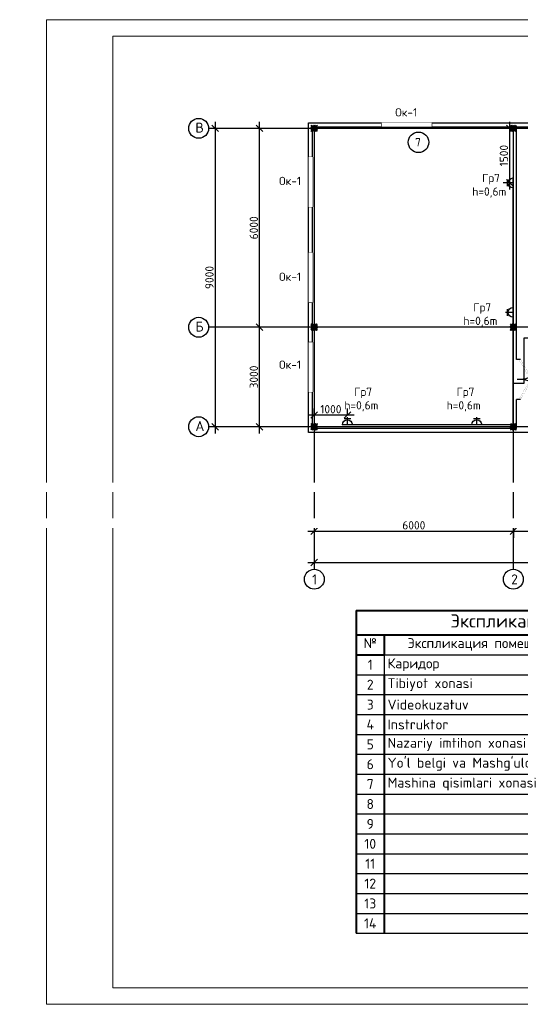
# Model space of a CAD drawing. Header units: millimetres. Extents: x -228268 to 1513407, y -439898 to -137408.
# Tile 112 of 128: x 275515 to 290606, y -201773 to -172073. Entities that reach past the tile are written whole.
import ezdxf
from ezdxf import colors
from ezdxf.entities.mleader import LeaderData, LeaderLine
from ezdxf.enums import TextEntityAlignment as Align
from ezdxf.math import Vec2, Vec3

# ---------------------------------------------------------------- set-up
doc = ezdxf.new("R2010")
doc.units = ezdxf.units.MM
doc.set_wipeout_variables(frame=1)
doc.layers.add('.', color=7, linetype='Continuous', lineweight=15)
doc.layers.add('_ПС_Оси_КП', color=20, linetype='Continuous', lineweight=18)
for name, color, linetype in [('7.Гр11', 7, 'Continuous'), ('окно и двер', 5, 'Continuous'), ('Ук', 10, 'Continuous')]:
    doc.layers.add(name, color=color, linetype=linetype)
doc.styles.add('GOST', font='isocpeur.ttf')
doc.styles.add('ISOPEUR', font='isocpeui.ttf')
doc.styles.get("Standard").update_dxf_attribs({"font": 'isocpeur.ttf'})
doc.styles.add('ViTEXT', font='isocpeur.ttf')
doc.dimstyles.new('1-100', dxfattribs={"dimtxt": 250, "dimasz": 200, "dimexe": 200, "dimexo": 500, "dimgap": 50, "dimtad": 1, "dimdec": 0, "dimdsep": 46, "dimtxsty": 'ViTEXT', "dimblk": 'OBLIQUE', "dimcen": 250, "dimdle": 200, "dimclrd": 256, "dimclre": 256, "dimclrt": 256, "dimadec": 0, "dimazin": 0, "dimtfac": 1, "dimtdec": 0, "dimtmove": 1, "dimatfit": 3, "dimldrblk": 'OBLIQUE', "dimfxl": 200, "dimfxlon": 1, "dimtolj": 1, "dimlwd": -1, "dimlwe": -1, "dimarcsym": 0})

# ---------------------------------------------------------------- blocks, each defined once
blk = doc.blocks.new('*T332')
at = {"color": 0, "linetype": 'ByBlock', "lineweight": 40, "transparency": 16777216}
for p, q in [((0, 0), (8915, 0)), ((0, 0), (0, -9737)), ((8915, 0), (8915, -9737)), ((0, -733), (8915, -733)), ((848, -733), (848, -1333)), ((6922, -733), (6922, -6737)), ((0, -1333), (848, -1333)), ((6922, -1333), (8915, -1333)), ((848, -1937), (848, -9737)), ((6922, -7337), (6922, -7937)), ((6922, -9137), (6922, -9737))]:
    blk.add_line(p, q, dxfattribs=at)
at = {"color": 0, "linetype": 'ByBlock', "lineweight": -2, "transparency": 16777216}
for p, q in [((848, -1333), (6922, -1333)), ((848, -1333), (848, -1937)), ((0, -1937), (8915, -1937)), ((0, -2537), (8915, -2537)), ((0, -3137), (8915, -3137)), ((0, -3737), (8915, -3737)), ((0, -4337), (8915, -4337)), ((0, -4937), (8915, -4937)), ((0, -5537), (8915, -5537)), ((0, -6137), (8915, -6137)), ((0, -6737), (8915, -6737)), ((6922, -6737), (6922, -7337)), ((0, -7337), (8915, -7337)), ((0, -7937), (8915, -7937)), ((6922, -7937), (6922, -9137)), ((0, -8537), (8915, -8537)), ((0, -9137), (8915, -9137)), ((0, -9737), (8915, -9737))]:
    blk.add_line(p, q, dxfattribs=at)
at = {"color": 0, "transparency": 16777216, "insert": (4457, -367), "char_height": 400, "width": 8714.79, "attachment_point": 5, "style": 'ViTEXT'}
blk.add_mtext('{\\C256;Экспликация }', dxfattribs=at)
at = {"transparency": 16777216, "char_height": 300, "style": 'ViTEXT'}
for s, insert, width, attachment_point in [('№', (424, -833), 647.66, 2), ('Экспликация помещения ', (3885, -833), 5874.28, 2), ('Площад', (7918, -833), 1792.85, 2), ('1', (424, -1635), 647.66, 5), ('Каридор', (948, -1635), 5874.28, 4), ('2', (424, -2237), 647.66, 5), ('Tibiyot xonasi', (948, -2237), 5874.28, 4), ('3', (424, -2837), 647.66, 5), ('Videokuzatuv', (948, -2837), 5874.28, 4), ('4', (424, -3437), 647.66, 5), ('Instruktor', (948, -3437), 5874.28, 4), ('5', (424, -4037), 647.66, 5), ('Nazariy imtihon xonasi', (948, -4037), 5874.28, 4), ('6', (424, -4637), 647.66, 5), ("Yo'l belgi va Mashg'ulot xonasi ", (948, -4637), 5874.28, 4), ('7', (424, -5237), 647.66, 5), ('Mashina qisimlari xonasi', (948, -5237), 5874.28, 4), ('8', (424, -5837), 647.66, 5), ('9', (424, -6437), 647.66, 5), ('10', (424, -7037), 647.66, 5), ('11', (424, -7637), 647.66, 5), ('12', (424, -8237), 647.66, 5), ('13', (424, -8837), 647.66, 5), ('14', (424, -9437), 647.66, 5)]:
    blk.add_mtext(s, dxfattribs=dict(at, insert=insert, width=width, attachment_point=attachment_point))
blk = doc.blocks.new('_Oblique')
at = {"color": 0, "linetype": 'ByBlock', "lineweight": -2}
blk.add_line((-0.5, -0.5), (0.5, 0.5), dxfattribs=at)
blk = doc.blocks.new('*D333')
at = {"transparency": 16777216}
for p, q in [((290396, -187298), (290396, -187698)), ((296396, -187298), (296396, -187698)), ((290196, -187498), (296596, -187498))]:
    blk.add_line(p, q, dxfattribs=at)
at = {"layer": 'Defpoints', "color": 0, "transparency": 16777216}
for p in [(290396, -184550), (296396, -184550), (296396, -187498)]:
    blk.add_point(p, dxfattribs=at)
at = {"transparency": 16777216, "xscale": 200, "yscale": 200, "zscale": 200, "rotation": 180}
blk.add_blockref('_Oblique', (290396, -187498), dxfattribs=at)
at = {"transparency": 16777216, "xscale": 200, "yscale": 200, "zscale": 200}
blk.add_blockref('_Oblique', (296396, -187498), dxfattribs=at)
at = {"transparency": 16777216, "insert": (293396, -187323), "char_height": 250, "attachment_point": 5, "style": 'ViTEXT'}
blk.add_mtext('\\A1;6000', dxfattribs=at)
blk = doc.blocks.new('*D336')
at = {"transparency": 16777216}
for p, q in [((284396, -188250), (284396, -188650)), ((314396, -188250), (314396, -188650)), ((284196, -188450), (314596, -188450))]:
    blk.add_line(p, q, dxfattribs=at)
at = {"layer": 'Defpoints', "color": 0, "transparency": 16777216}
for p in [(284396, -184550), (314396, -184550), (314396, -188450)]:
    blk.add_point(p, dxfattribs=at)
at = {"transparency": 16777216, "xscale": 200, "yscale": 200, "zscale": 200, "rotation": 180}
blk.add_blockref('_Oblique', (284396, -188450), dxfattribs=at)
at = {"transparency": 16777216, "xscale": 200, "yscale": 200, "zscale": 200}
blk.add_blockref('_Oblique', (314396, -188450), dxfattribs=at)
at = {"transparency": 16777216, "insert": (299396, -188275), "char_height": 250, "attachment_point": 5, "style": 'ViTEXT'}
blk.add_mtext('\\A1;30000', dxfattribs=at)
blk = doc.blocks.new('*D338')
at = {"transparency": 16777216}
for p, q in [((282748, -184550), (282748, -181150)), ((282948, -181350), (282548, -181350)), ((282948, -184350), (282548, -184350))]:
    blk.add_line(p, q, dxfattribs=at)
at = {"layer": 'Defpoints', "color": 0, "transparency": 16777216}
for p in [(282748, -181350), (290196, -181350), (290196, -184350)]:
    blk.add_point(p, dxfattribs=at)
at = {"transparency": 16777216, "xscale": 200, "yscale": 200, "zscale": 200}
for p, rotation in [((282748, -181350), 90), ((282748, -184350), 270)]:
    blk.add_blockref('_Oblique', p, dxfattribs=dict(at, rotation=rotation))
at = {"transparency": 16777216, "insert": (282573, -182850), "char_height": 250, "attachment_point": 5, "rotation": 90, "style": 'ViTEXT'}
blk.add_mtext('\\A1;3000', dxfattribs=at)
blk = doc.blocks.new('*D339')
at = {"transparency": 16777216}
for p, q in [((282748, -181550), (282748, -175150)), ((282948, -175350), (282548, -175350)), ((282948, -181350), (282548, -181350))]:
    blk.add_line(p, q, dxfattribs=at)
at = {"layer": 'Defpoints', "color": 0, "transparency": 16777216}
for p in [(282748, -175350), (290196, -175350), (290196, -181350)]:
    blk.add_point(p, dxfattribs=at)
at = {"transparency": 16777216, "xscale": 200, "yscale": 200, "zscale": 200}
for p, rotation in [((282748, -175350), 90), ((282748, -181350), 270)]:
    blk.add_blockref('_Oblique', p, dxfattribs=dict(at, rotation=rotation))
at = {"transparency": 16777216, "insert": (282573, -178350), "char_height": 250, "attachment_point": 5, "rotation": 90, "style": 'ViTEXT'}
blk.add_mtext('\\A1;6000', dxfattribs=at)
blk = doc.blocks.new('*D340')
at = {"transparency": 16777216}
for p, q in [((281410, -175150), (281410, -184550)), ((281610, -175350), (281210, -175350)), ((281610, -184350), (281210, -184350))]:
    blk.add_line(p, q, dxfattribs=at)
at = {"layer": 'Defpoints', "color": 0, "transparency": 16777216}
for p in [(290196, -175350), (281410, -184350), (290196, -184350)]:
    blk.add_point(p, dxfattribs=at)
at = {"transparency": 16777216, "xscale": 200, "yscale": 200, "zscale": 200}
for p, rotation in [((281410, -175350), 90), ((281410, -184350), 270)]:
    blk.add_blockref('_Oblique', p, dxfattribs=dict(at, rotation=rotation))
at = {"transparency": 16777216, "insert": (281235, -179850), "char_height": 250, "attachment_point": 5, "rotation": 90, "style": 'ViTEXT'}
blk.add_mtext('\\A1;9000', dxfattribs=at)
blk = doc.blocks.new('*D341')
at = {"transparency": 16777216}
for p, q in [((284396, -187298), (284396, -187698)), ((290396, -187298), (290396, -187698)), ((284196, -187498), (290596, -187498))]:
    blk.add_line(p, q, dxfattribs=at)
at = {"layer": 'Defpoints', "color": 0, "transparency": 16777216}
for p in [(284396, -184550), (290396, -184550), (290396, -187498)]:
    blk.add_point(p, dxfattribs=at)
at = {"transparency": 16777216, "xscale": 200, "yscale": 200, "zscale": 200, "rotation": 180}
blk.add_blockref('_Oblique', (284396, -187498), dxfattribs=at)
at = {"transparency": 16777216, "xscale": 200, "yscale": 200, "zscale": 200}
blk.add_blockref('_Oblique', (290396, -187498), dxfattribs=at)
at = {"transparency": 16777216, "insert": (287396, -187323), "char_height": 250, "attachment_point": 5, "style": 'ViTEXT'}
blk.add_mtext('\\A1;6000', dxfattribs=at)
blk = doc.blocks.new('*U176')
at = {"layer": 'окно и двер'}
blk.add_lwpolyline([(0, 0), (1500, 0), (1500, 120), (0, 120)], close=True, dxfattribs=at)
blk.add_wipeout([(0, 120), (1500, 120), (1500, 0), (0, 0)])
at = {"layer": 'окно и двер', "const_width": 5}
for points in [[(0, 100), (1500, 100)], [(0, 20), (1500, 20)]]:
    blk.add_lwpolyline(points, dxfattribs=at)
blk = doc.blocks.new('ваппвап')
at = {"layer": '.'}
h = blk.add_hatch(dxfattribs=at)
h.set_pattern_fill('JIS_LC_20', color=256, scale=1.5)
h.set_pattern_definition([(45, (-2878419.315, -2938762.286), (-21.21320344, 21.21320344), []), (45, (-2878418.715, -2938762.286), (-21.21320344, 21.21320344), [])])
h.paths.add_polyline_path([(1480802, 617821), (1481002, 617821), (1481002, 618021), (1480802, 618021)])
at = {"color": 1, "const_width": 5}
blk.add_lwpolyline([(1480802, 618021), (1481002, 618021), (1481002, 617821), (1480802, 617821)], close=True, dxfattribs=at)
blk = doc.blocks.new('*U157')
at = {"linetype": 'ByBlock'}
for p, q in [((-600, 0), (-600, -100)), ((0, 0), (0, -100))]:
    blk.add_line(p, q, dxfattribs=at)
at = {"color": 34, "linetype": 'ByBlock', "const_width": 3}
blk.add_lwpolyline([(0, 0), (-520, 300), (-541, 262), (-22, -38)], close=True, dxfattribs=at)
at = {"linetype": 'ByBlock'}
blk.add_arc((0, 0), 600, 150, 180, dxfattribs=at)
blk = doc.blocks.new('*U289')
at = {"layer": '7.Гр11', "linetype": 'Continuous', "lineweight": 30}
for points in [[(111, 159), (111, -159)], [(287, 100), (287, -100)], [(111, 0), (339, 0)]]:
    blk.add_lwpolyline(points, dxfattribs=at)
blk.add_arc((111, 0), 149, 270, 90, dxfattribs=at)
blk = doc.blocks.new('*U343')
at = {"layer": '7.Гр11', "linetype": 'Continuous', "lineweight": 30}
for points in [[(0, 111), (0, 339)], [(-159, 111), (159, 111)], [(-100, 287), (100, 287)]]:
    blk.add_lwpolyline(points, dxfattribs=at)
blk.add_arc((0, 111), 149, 360, 180, dxfattribs=at)
blk = doc.blocks.new('_None')
blk = doc.blocks.new('*D353')
at = {"transparency": 16777216}
for p, q in [((290286, -177197), (290286, -175150)), ((290286, -175350), (290086, -175350)), ((290286, -176997), (290086, -176997))]:
    blk.add_line(p, q, dxfattribs=at)
at = {"layer": 'Defpoints', "color": 0, "transparency": 16777216}
for p in [(290286, -175350), (290396, -175350), (290385, -176997)]:
    blk.add_point(p, dxfattribs=at)
at = {"transparency": 16777216, "xscale": 200, "yscale": 200, "zscale": 200}
for p, rotation in [((290286, -175350), 90), ((290286, -176997), 270)]:
    blk.add_blockref('_Oblique', p, dxfattribs=dict(at, rotation=rotation))
at = {"transparency": 16777216, "insert": (290111, -176174), "char_height": 250, "attachment_point": 5, "rotation": 90, "style": 'ViTEXT'}
blk.add_mtext('\\A1;1500', dxfattribs=at)
blk = doc.blocks.new('*D358')
at = {"transparency": 16777216}
for p, q in [((284396, -183997), (284396, -183797)), ((285394, -183997), (285394, -183797)), ((285594, -183997), (284196, -183997))]:
    blk.add_line(p, q, dxfattribs=at)
at = {"layer": 'Defpoints', "color": 0, "transparency": 16777216}
for p in [(284396, -183997), (284396, -184292), (285394, -184292)]:
    blk.add_point(p, dxfattribs=at)
at = {"transparency": 16777216, "xscale": 200, "yscale": 200, "zscale": 200, "rotation": 180}
blk.add_blockref('_Oblique', (284396, -183997), dxfattribs=at)
at = {"transparency": 16777216, "xscale": 200, "yscale": 200, "zscale": 200}
blk.add_blockref('_Oblique', (285394, -183997), dxfattribs=at)
at = {"transparency": 16777216, "insert": (284895, -183822), "char_height": 250, "attachment_point": 5, "style": 'ViTEXT'}
blk.add_mtext('\\A1;1000', dxfattribs=at)

msp = doc.modelspace()

# ---------------------------------------------------------------- linework, layer by layer
at = {"linetype": 'Continuous', "lineweight": 15, "ltscale": 100}
for points in [[(276319.7, -201772.5), (318319.7, -201772.5), (318319.7, -172072.5), (276319.7, -172072.5)], [(278319.7, -201272.5), (317819.7, -201272.5), (317819.7, -172572.5), (278319.7, -172572.5)]]:
    msp.add_lwpolyline(points, close=True, dxfattribs=at)
for points in [[(298795.7, -184520.4), (284225.7, -184520.4), (284225.7, -175180.5), (314565.7, -175180.5), (314565.7, -184520.4), (299995.7, -184520.4)], [(290495.7, -184400.4), (284345.7, -184400.4), (284345.7, -175300.5), (314445.7, -175300.5), (314445.7, -184400.4), (308295.7, -184400.4)], [(290495.7, -182325.5), (290495.7, -181450.5), (290495.7, -175300.5)], [(290615.7, -182325.5), (290495.7, -182325.5)], [(290495.7, -184400.4), (290495.7, -183525.5)], [(290615.7, -183525.5), (290495.7, -183525.5)]]:
    msp.add_lwpolyline(points)
at = {"color": 1, "lineweight": 30}
for points in [[(290384.7, -176996.5), (290384.7, -184291.6), (285393.6, -184291.6)], [(290384.7, -183040.8), (290722.7, -183040.8), (290722.7, -181673.1), (307418.3, -181673.1), (307418.3, -181756.4)]]:
    msp.add_lwpolyline(points, dxfattribs=at)
at = {"color": 253}
for centre in [(280910.1, -175350.5), (280910.1, -181350.5), (280910.1, -184350.5), (284395.7, -188949.7), (290395.7, -188949.7)]:
    msp.add_circle(centre, 300, dxfattribs=at)
at = {"color": 1, "lineweight": 30}
msp.add_circle((287537.6, -175770.8), 310, dxfattribs=at)
at = {"layer": 'Ук', "color": 253}
for points in [[(314395.7, -175350.5), (281210.1, -175350.5)], [(284395.7, -175350.5), (284395.7, -188649.7)], [(290395.7, -175350.5), (290395.7, -188649.7)], [(314395.7, -181350.4), (281210.1, -181350.5)], [(314395.7, -184350.4), (281210.1, -184350.5)]]:
    msp.add_lwpolyline(points, dxfattribs=at)

# ---------------------------------------------------------------- block references
for name, p in [('ваппвап', (-1196505.9, -793271.1)), ('ваппвап', (-1190505.9, -793271.1)), ('ваппвап', (-1196505.9, -799271.1)), ('ваппвап', (-1190505.9, -799271.1)), ('ваппвап', (-1196505.9, -802271.1)), ('ваппвап', (-1190505.9, -802271.1)), ('*T332', (285658.1, -189894.3))]:
    msp.add_blockref(name, p)
at = {"lineweight": 25, "xscale": -1}
for name, p in [('*U289', (290495.7, -176996.5)), ('*U289', (290495.7, -180901.5)), ('*U343', (285393.6, -184400.4)), ('*U343', (289293.3, -184400.4))]:
    msp.add_blockref(name, p, dxfattribs=at)
at = {"xscale": -1, "rotation": 270}
msp.add_blockref('*U157', (290615.4, -182324.9), dxfattribs=at)
at = {"rotation": 270}
msp.add_blockref('*U157', (290615.4, -183524.9), dxfattribs=at)

# ---------------------------------------------------------------- texts
at = {"style": 'GOST'}
msp.add_text('7', height=250, dxfattribs=at).set_placement((287521.8, -175770.8), align=Align.MIDDLE_CENTER)
at = {"char_height": 250, "attachment_point": 1, "style": 'ViTEXT'}
for insert in [(286836.6, -174742.5), (283334.7, -176811.8), (283334.7, -179701.4), (283334.7, -182353.1)]:
    msp.add_mtext_dynamic_manual_height_columns('Ок-1', width=409.501, gutter_width=17495.6, heights=[0], dxfattribs=dict(at, insert=insert))
at = {"color": 253, "char_height": 300, "attachment_point": 1, "style": 'ViTEXT'}
for s, insert in [('В', (280811.5, -175179.6)), ('Б', (280811.5, -181179.6)), ('А', (280811.5, -184179.6)), ('1', (284329, -188805)), ('2', (290329, -188805))]:
    msp.add_mtext_dynamic_manual_height_columns(s, width=123, gutter_width=17495.6, heights=[0], dxfattribs=dict(at, insert=insert))
at = {"char_height": 250, "attachment_point": 4}
for s, insert, width in [('Гр7', (289456.3, -176882.4), 856.648), ('h=0,6m', (289157.2, -177285.3), 1242.822), ('Гр7', (289188.7, -180782.9), 856.648), ('h=0,6m', (288889.7, -181185.9), 1242.822), ('Гр7', (285600.6, -183330.3), 856.648), ('Гр7', (288685.1, -183330.3), 856.648), ('h=0,6m', (285301.5, -183733.3), 1242.822), ('h=0,6m', (288386.1, -183733.3), 1242.822)]:
    msp.add_mtext(s, dxfattribs=dict(at, insert=insert, width=width))

# ---------------------------------------------------------------- dimensions: what is measured, and where the dimension line sits
at = {"color": 253}
for base, p1, p2, picture, middle in [((281410.1, -184350.5), (290195.7, -175350.5), (290195.7, -184350.5), '*D340', (281235.1, -179850.5)), ((282748.3, -175350.5), (290195.7, -181350.5), (290195.7, -175350.5), '*D339', (282573.3, -178350.5)), ((282748.3, -181350.5), (290195.7, -184350.5), (290195.7, -181350.5), '*D338', (282573.3, -182850.5))]:
    dim = msp.add_linear_dim(base=base, p1=p1, p2=p2, angle=90, dimstyle='1-100', dxfattribs=at)
    dim.commit()
    dim.dimension.update_dxf_attribs({"geometry": picture, "text_midpoint": middle})
at = {"color": 1}
dim = msp.add_linear_dim(base=(290286, -175350.5), p1=(290384.7, -176996.5), p2=(290395.7, -175350.5), angle=90, text='1500', dimstyle='1-100', dxfattribs=at)
dim.commit()
dim.dimension.update_dxf_attribs({"geometry": '*D353', "text_midpoint": (290111, -176173.5)})
dim = msp.add_linear_dim(base=(284395.7, -183997), p1=(285393.6, -184291.6), p2=(284395.7, -184291.6), text='1000', dimstyle='1-100', dxfattribs=at)
dim.commit()
dim.dimension.update_dxf_attribs({"geometry": '*D358', "text_midpoint": (284894.6, -183822)})
at = {"color": 253}
for base, p1, p2, picture, middle in [((314395.7, -188449.7), (284395.7, -184550.5), (314395.7, -184550.5), '*D336', (299395.7, -188274.7)), ((290395.7, -187497.6), (284395.7, -184550.5), (290395.7, -184550.5), '*D341', (287395.7, -187322.6)), ((296395.7, -187497.6), (290395.7, -184550.5), (296395.7, -184550.5), '*D333', (293395.7, -187322.6))]:
    dim = msp.add_linear_dim(base=base, p1=p1, p2=p2, dimstyle='1-100', dxfattribs=at)
    dim.commit()
    dim.dimension.update_dxf_attribs({"geometry": picture, "text_midpoint": middle})

# ---------------------------------------------------------------- next in the draw order: block references
at = {"xscale": -1}
msp.add_blockref('*U176', (287931, -175300.5), dxfattribs=at)
at = {"xscale": -1, "rotation": 270}
for p in [(284225.7, -177718.4), (284225.7, -180600.5), (284225.7, -183300.3)]:
    msp.add_blockref('*U176', p, dxfattribs=at)

# ---------------------------------------------------------------- next in the draw order: leaders
at = {"layer": '_ПС_Оси_КП', "color": 5}
ml = msp.add_multileader_mtext('Standard', dxfattribs=at)
ml.set_content('{\\C0;Сталь уголок 45х45х5мм L=3000мм}', color=5, style='ISOPEUR')
ml.set_leader_properties(lineweight=15)
ml.set_arrow_properties(name='NONE')
ml.build(insert=Vec2(0, 0))
ml.multileader.update_dxf_attribs({"text_left_attachment_type": 6, "text_right_attachment_type": 6, "dogleg_length": 0.445, "arrow_head_size": 230.4, "scale": 200})
ctx = ml.context
ctx.base_point, ctx.scale, ctx.char_height, ctx.arrow_head_size, ctx.landing_gap_size, ctx.plane_origin = Vec3(304236, -186277.5), 200, 144, 230.4, 5.76, Vec3(309222.6, -188569.9)
ctx.left_attachment, ctx.right_attachment, ctx.text_align_type = 6, 6, 1
notes = []
notes.append((ctx, [(0, (1, 1, 0), (306308.5, -186277.5), (-1, 0), 51.3, [(0, [(307321.4, -185421.3)], 0, [])])]))
ctx.mtext.insert, ctx.mtext.width, ctx.mtext.alignment, ctx.mtext.flow_direction = Vec3(305246.6, -186104.7), 2122.52, 2, 5
ctx.mtext.has_bg_fill, ctx.mtext.bg_color, ctx.mtext.bg_scale_factor, ctx.mtext.bg_transparency, ctx.mtext.use_window_bg_color = 1, -1073741824, 1.5, 0, 1
ml = msp.add_multileader_mtext('Standard', dxfattribs=at)
ml.set_content('{\\C0;Сталь полосовая сечением 20х4мм\\Fruss|c204;\\Q15;\\W0.8; }', color=5, style='ISOPEUR')
ml.set_leader_properties(lineweight=15)
ml.set_arrow_properties(name='NONE')
ml.build(insert=Vec2(0, 0))
ml.multileader.update_dxf_attribs({"text_left_attachment_type": 6, "text_right_attachment_type": 6, "dogleg_length": 0.445, "arrow_head_size": 230.4, "scale": 200})
ctx = ml.context
ctx.base_point, ctx.scale, ctx.char_height, ctx.arrow_head_size, ctx.landing_gap_size, ctx.plane_origin = Vec3(305780.7, -187362.2), 200, 144, 230.4, 5.76, Vec3(310784.3, -188985.2)
ctx.left_attachment, ctx.right_attachment, ctx.text_align_type = 6, 6, 1
notes.append((ctx, [(0, (1, 1, 0), (307446.5, -187362.2), (-1, 0), 51.3, [(0, [(307854.4, -186609.6)], 0, [])])]))
ctx.mtext.insert, ctx.mtext.width, ctx.mtext.alignment, ctx.mtext.flow_direction = Vec3(306588, -187189.4), 1702.246, 2, 5
ctx.mtext.has_bg_fill, ctx.mtext.bg_color, ctx.mtext.bg_scale_factor, ctx.mtext.bg_transparency, ctx.mtext.use_window_bg_color = 1, -1073741824, 1.5, 0, 1
for ctx, leaders in notes:
    for number, flags, end, landing, length, lines in leaders:
        leader = LeaderData()
        leader.index, (leader.has_last_leader_line, leader.has_dogleg_vector, leader.attachment_direction) = number, flags
        leader.last_leader_point, leader.dogleg_vector, leader.dogleg_length = Vec3(end), Vec3(landing), length
        for number, points, colour, breaks in lines:
            line = LeaderLine()
            line.index, line.vertices, line.color, line.breaks = number, Vec3.list(points), colors.encode_raw_color(colour), breaks
            leader.lines.append(line)
        ctx.leaders.append(leader)

doc.saveas('drawing.dxf')
